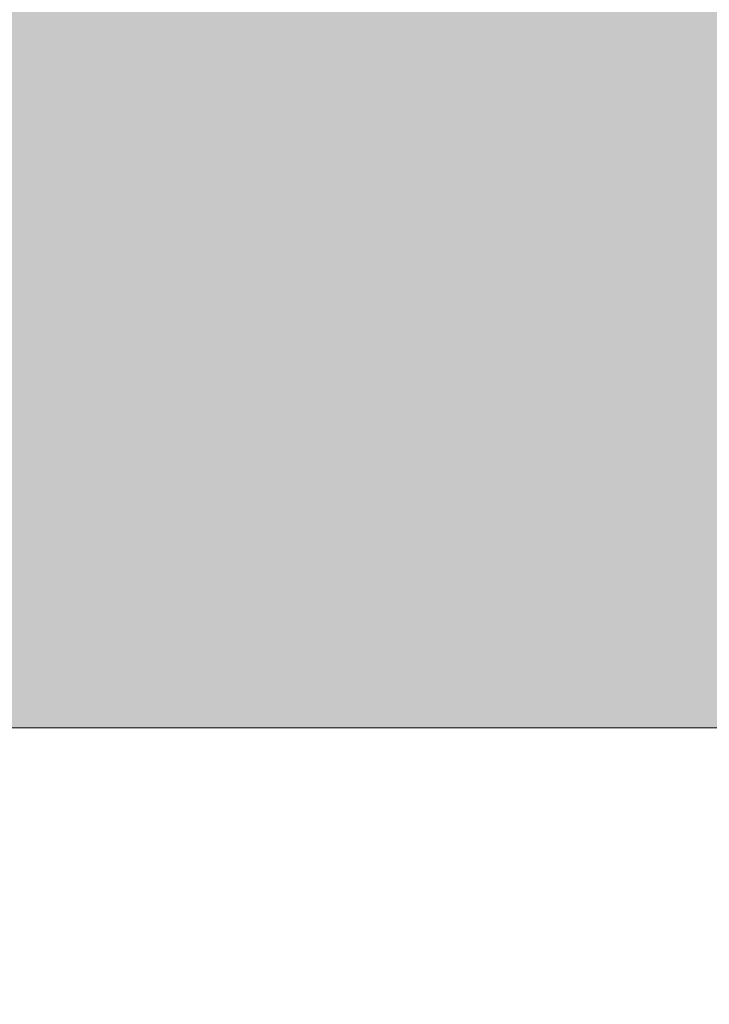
# Model space of a CAD drawing. Header units: metres. Extents: x 174423 to 274510, y 410991 to 462742.
# Tile 154 of 256: x 174692.1061 to 174692.1458, y 462397.5751 to 462397.6317. Entities that reach past the tile are written whole.
import ezdxf

# ---------------------------------------------------------------- set-up
doc = ezdxf.new("R2010")
doc.units = ezdxf.units.M
doc.layers.add('-DR-nw-BRM-arc-zand voor zandbed', color=252, linetype='Continuous', lineweight=9)
doc.layers.add('-DR-nw-gr-arc-groeiplaats-grond gazon 0.30', color=250, linetype='Continuous', lineweight=9)

msp = doc.modelspace()

# ---------------------------------------------------------------- hatches: boundary and pattern name
at = {"layer": '-DR-nw-BRM-arc-zand voor zandbed'}
h = msp.add_hatch(dxfattribs=at)
h.set_pattern_fill('AGW-GROND_ZAND', color=256, scale=0.2, angle=89.9999, pattern_type=2)
h.set_pattern_definition([(127.49989742, (0, 0), (-0.38536477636, -0.01259798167), [0, -0.304, 0, -0.34, 0, -0.325]), (97.49989742, (0, 0), (-0.56442857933, 0.3539563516), [0, -0.164, 0, -0.274, 0, -0.105]), (57.49989742, (-4e-07, -0.246), (-0.0011306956, 0.62282837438), [0, -0.1, 0, -0.36, 0, -0.47]), (47.49989742, (-4e-07, -0.246), (-0.17553403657, 0.6012256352), [0, -0.05, 0, -0.236, 0, -0.27])])
edge = h.paths.add_edge_path()
edge.add_line((174646.979402, 462404.481684), (174646.979402, 462425.981684))
edge.add_line((174646.979402, 462425.981684), (174648.579402, 462426.582344))
edge.add_line((174648.579402, 462426.582344), (174648.579402, 462403.590966))
edge.add_line((174648.579402, 462403.590966), (174676.179402, 462403.590966))
edge.add_line((174676.179402, 462403.590966), (174676.179402, 462426.582344))
edge.add_line((174676.179402, 462426.582344), (174678.179402, 462427.590966))
edge.add_line((174678.179402, 462427.590966), (174678.179402, 462399.590966))
edge.add_line((174678.179402, 462399.590966), (174692.180496, 462399.590966))
edge.add_arc((174692.180496, 462419.590966), 20, 270, 338.1210784)
edge.add_line((174710.739964, 462412.138038), (174716.945399, 462427.590966))
edge.add_line((174716.945399, 462427.590966), (174696.967571, 462427.590966))
edge.add_line((174696.967571, 462427.590966), (174696.967571, 462429.590966))
edge.add_line((174696.967571, 462429.590966), (174717.748539, 462429.590966))
edge.add_line((174717.748539, 462429.590966), (174727.435128, 462453.715432))
edge.add_line((174727.435128, 462453.715432), (174729.291339, 462452.970033))
edge.add_line((174729.291339, 462452.970033), (174712.595911, 462411.392745))
edge.add_arc((174692.180496, 462419.590966), 22, 270, 338.1210784, ccw=False)
edge.add_line((174692.180496, 462397.590966), (174676.179402, 462397.590966))
edge.add_line((174676.179402, 462397.590966), (174676.179402, 462401.590966))
edge.add_line((174676.179402, 462401.590966), (174648.451468, 462401.590966))
edge.add_line((174648.451468, 462401.590966), (174646.579402, 462402.725353))
edge.add_line((174646.579402, 462402.725353), (174646.579402, 462404.481684))
edge.add_line((174646.579402, 462404.481684), (174646.979402, 462404.481684))

# ---------------------------------------------------------------- linework, layer by layer
msp.add_lwpolyline([(174646.979402, 462404.481684), (174646.979402, 462425.981684), (174648.579402, 462426.582344), (174648.579402, 462403.590966), (174676.179402, 462403.590966), (174676.179402, 462426.582344), (174678.179402, 462427.590966), (174678.179402, 462399.590966), (174692.180496, 462399.590966, 0.306308), (174710.739964, 462412.138038), (174716.945399, 462427.590966), (174696.967571, 462427.590966), (174696.967571, 462429.590966), (174717.748539, 462429.590966), (174727.435128, 462453.715432), (174729.291339, 462452.970033), (174712.595911, 462411.392745, -0.306308), (174692.180496, 462397.590966), (174676.179402, 462397.590966), (174676.179402, 462401.590966), (174648.451468, 462401.590966), (174646.579402, 462402.725353), (174646.579402, 462404.481684)], format="xyb", close=True, dxfattribs=at)
at = {"layer": '-DR-nw-gr-arc-groeiplaats-grond gazon 0.30'}
msp.add_lwpolyline([(174677.587798, 462396.184463, -0.001081), (174679.432692, 462396.230917, -0.003819), (174679.954819, 462396.238946, -0.004309), (174681.101699, 462396.237938, 0.00328), (174682.608231, 462396.233513, 0.014137), (174684.270102, 462396.286537, -0.031158), (174685.02508, 462396.28493), (174687.667843, 462396.114435), (174690.186725, 462395.951932), (174692.180496, 462397.590966), (174676.179402, 462397.590966)], format="xyb", dxfattribs=at)

doc.saveas('drawing.dxf')
